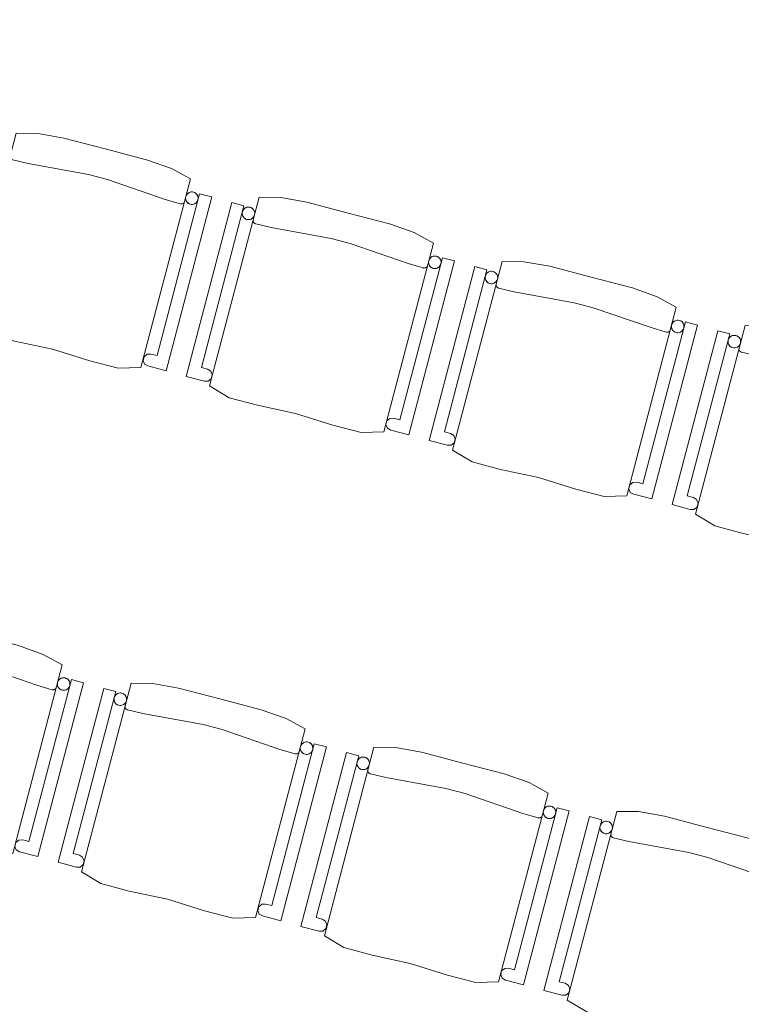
# Model space of a CAD drawing. Header units: millimetres. Extents: x -176817 to 18864955, y -12996033 to 201123.
# Tile 207 of 256: x 167783 to 169507, y -1829 to 523. Entities that reach past the tile are written whole.
import ezdxf

# ---------------------------------------------------------------- set-up
doc = ezdxf.new("R2010")
doc.units = ezdxf.units.MM
doc.header["$MEASUREMENT"] = 0
doc.layers.add('213-A Wymiarowanie wewnętrzne', color=7, linetype='Continuous')
doc.layers.add('320-W Umeblowanie', color=7, linetype='Continuous')
doc.styles.add('STYL_AUTOMATYCZNY_4', font='arial.ttf')
doc.dimstyles.new('STYL_AUTOMATYCZNY__3', dxfattribs={"dimtxt": 64.999998, "dimasz": 47.5, "dimexe": 0.18, "dimexo": 0.0625, "dimgap": 0, "dimtad": 1, "dimdec": 1, "dimlfac": 0.1, "dimzin": 0, "dimdsep": 46, "dimtxsty": 'STYL_AUTOMATYCZNY_4', "dimblk": 'ARROWHEAD_11', "dimblk1": 'ARROWHEAD_11', "dimblk2": 'ARROWHEAD_11', "dimcen": 0.09, "dimclrd": 30, "dimclre": 30, "dimclrt": 30, "dimazin": 0, "dimtfac": 1, "dimtdec": 4, "dimtmove": 0, "dimatfit": 3, "dimfxl": 0, "dimtolj": 1, "dimtzin": 0, "dimarcsym": 0})

# ---------------------------------------------------------------- blocks, each defined once
blk = doc.blocks.new('Krzesło 06 27[352]_2', base_point=(167288.4, -1359.9))
at = {"layer": '320-W Umeblowanie', "color": 254, "linetype": 'Continuous', "lineweight": 0, "true_color": 0xcccccc}
for p, q in [((167468.9, -908.6), (167350.6, -1359.1)), ((167520.8, -909.2), (167468.9, -908.6)), ((167582.7, -920.2), (167520.8, -909.2)), ((167403.6, -921), (167294.6, -1336.2)), ((167331.1, -1315.4), (167432.6, -928.6)), ((167432.6, -928.6), (167403.6, -921)), ((167681.3, -946.1), (167582.7, -920.2)), ((167454.5, -964.4), (167454.6, -963)), ((167780, -972), (167681.3, -946.1)), ((167454.6, -965.8), (167454.5, -964.4)), ((167455, -967.2), (167454.6, -965.8)), ((167455.6, -968.4), (167455, -967.2)), ((167456.4, -969.6), (167455.6, -968.4)), ((167457.4, -970.6), (167456.4, -969.6)), ((167458.5, -971.4), (167457.4, -970.6)), ((167459.8, -971.9), (167458.5, -971.4)), ((167460.5, -972.1), (167459.8, -971.9)), ((167497.5, -980.8), (167460.5, -972.1)), ((167641, -1007.1), (167497.5, -980.8)), ((167839.4, -992.9), (167780, -972)), ((167686.5, -1019.1), (167641, -1007.1)), ((167884.8, -1017.8), (167839.4, -992.9)), ((167824.4, -1066.7), (167686.5, -1019.1)), ((167766.5, -1468.3), (167884.8, -1017.8)), ((167906.6, -1053.1), (167805, -1439.8)), ((167935.6, -1060.7), (167906.6, -1053.1)), ((167860.9, -1077.3), (167824.4, -1066.7)), ((167826.5, -1475.9), (167935.6, -1060.7)), ((167861.6, -1077.5), (167860.9, -1077.3)), ((167863, -1077.6), (167861.6, -1077.5)), ((167864.4, -1077.4), (167863, -1077.6)), ((167865.7, -1077.1), (167864.4, -1077.4)), ((167867, -1076.5), (167865.7, -1077.1)), ((167868.1, -1075.7), (167867, -1076.5)), ((167869.1, -1074.7), (167868.1, -1075.7)), ((167345.6, -1319.2), (167331.1, -1315.4)), ((167294.6, -1336.2), (167338.1, -1347.7)), ((167353.4, -1324.2), (167345.6, -1319.2)), ((167356.7, -1332.8), (167353.4, -1324.2)), ((167354.4, -1341.8), (167356.7, -1332.8)), ((167338.1, -1347.7), (167347.2, -1347.6)), ((167347.2, -1347.6), (167354.4, -1341.8)), ((167350.6, -1359.1), (167396.9, -1387.1)), ((167396.9, -1387.1), (167464.7, -1405.2)), ((167464.7, -1405.2), (167555.7, -1424.7)), ((167555.7, -1424.7), (167644.5, -1452.4)), ((167644.5, -1452.4), (167712.4, -1469.9)), ((167774.1, -1442.4), (167771.7, -1451.4)), ((167771.7, -1451.4), (167775.1, -1460)), ((167781.2, -1436.5), (167774.1, -1442.4)), ((167790.5, -1436), (167781.2, -1436.5)), ((167805, -1439.8), (167790.5, -1436)), ((167712.4, -1469.9), (167766.5, -1468.3)), ((167775.1, -1460), (167783, -1464.5)), ((167783, -1464.5), (167826.5, -1475.9))]:
    blk.add_line(p, q, dxfattribs=at)
at = {"layer": '320-W Umeblowanie', "color": 254, "linetype": 'Continuous', "lineweight": 0, "true_color": 0xcccccc, "flags": 128}
for points in [[(167350.6, -1359.1), (167396.9, -1387.1), (167464.7, -1405.2), (167555.7, -1424.7), (167644.5, -1452.4), (167712.4, -1469.9), (167766.5, -1468.3), (167884.8, -1017.8), (167839.4, -992.9), (167780, -972), (167681.3, -946.1), (167582.7, -920.2), (167520.8, -909.2), (167468.9, -908.6)], [(167294.6, -1336.2), (167338.1, -1347.7), (167347.2, -1347.6), (167354.4, -1341.8), (167356.7, -1332.8), (167353.4, -1324.2), (167345.6, -1319.2), (167331.1, -1315.4), (167432.6, -928.6), (167403.6, -921)], [(167447.1, -932.4), (167444.6, -932), (167441.9, -932), (167439.4, -932.5), (167436.9, -933.4), (167434.7, -934.7), (167432.7, -936.4), (167431, -938.4), (167429.7, -940.7), (167428.8, -943.1), (167428.4, -945.7), (167428.4, -948.3), (167428.9, -950.9), (167429.8, -953.4), (167431.1, -955.6), (167432.8, -957.6), (167434.8, -959.3), (167437.1, -960.6), (167439.5, -961.5), (167442.1, -961.9), (167444.7, -961.9), (167447.3, -961.4), (167449.7, -960.5), (167452, -959.2), (167454, -957.5), (167455.7, -955.5), (167457, -953.2), (167457.8, -950.8), (167458.3, -948.2), (167458.3, -945.6), (167457.8, -943), (167456.9, -940.5), (167455.6, -938.3), (167453.9, -936.3), (167451.9, -934.6), (167449.6, -933.3)], [(167805, -1439.8), (167790.5, -1436), (167781.2, -1436.5), (167774.1, -1442.4), (167771.7, -1451.4), (167775.1, -1460), (167783, -1464.5), (167826.5, -1475.9), (167935.6, -1060.7), (167906.6, -1053.1)], [(167892.1, -1049.3), (167889.5, -1048.8), (167886.9, -1048.9), (167884.3, -1049.3), (167881.8, -1050.2), (167879.6, -1051.5), (167877.6, -1053.2), (167875.9, -1055.2), (167874.6, -1057.5), (167873.7, -1060), (167873.3, -1062.6), (167873.3, -1065.2), (167873.8, -1067.7), (167874.7, -1070.2), (167876, -1072.4), (167877.7, -1074.4), (167879.7, -1076.1), (167882, -1077.4), (167884.4, -1078.3), (167887, -1078.7), (167889.6, -1078.7), (167892.2, -1078.3), (167894.7, -1077.3), (167896.9, -1076), (167898.9, -1074.3), (167900.6, -1072.3), (167901.9, -1070.1), (167902.8, -1067.6), (167903.2, -1065), (167903.2, -1062.4), (167902.7, -1059.8), (167901.8, -1057.4), (167900.5, -1055.1), (167898.8, -1053.1), (167896.8, -1051.5), (167894.5, -1050.2)]]:
    blk.add_lwpolyline(points, close=True, dxfattribs=at)
at = {"layer": '320-W Umeblowanie', "color": 254, "linetype": 'Continuous', "lineweight": 0, "true_color": 0xcccccc}
for centre, start_param, end_param in [((167443.3, -946.9), 4.712389, 7.853982), ((167443.3, -946.9), 1.570796, 4.712389), ((167888.2, -1063.8), 4.712389, 7.853982), ((167888.2, -1063.8), 1.570796, 4.712389)]:
    blk.add_ellipse(centre, major_axis=(-14.5, 3.8), ratio=0.9996, start_param=start_param, end_param=end_param, dxfattribs=at)
blk = doc.blocks.new('Krzesło 06 27[353]_2', base_point=(167868.5, -1512.9))
at = {"layer": '320-W Umeblowanie', "color": 254, "linetype": 'Continuous', "lineweight": 0, "true_color": 0xcccccc}
for p, q in [((167983.8, -1074.1), (167874.7, -1489.3)), ((168049.1, -1061.7), (167930.7, -1512.2)), ((168012.8, -1081.7), (167983.8, -1074.1)), ((168100.9, -1062.3), (168049.1, -1061.7)), ((168162.8, -1073.3), (168100.9, -1062.3)), ((168261.5, -1099.2), (168162.8, -1073.3)), ((167911.2, -1468.4), (168012.8, -1081.7)), ((168360.2, -1125.1), (168261.5, -1099.2)), ((168034.6, -1117.5), (168034.8, -1116.1)), ((168034.8, -1118.9), (168034.6, -1117.5)), ((168035.1, -1120.3), (168034.8, -1118.9)), ((168035.7, -1121.5), (168035.1, -1120.3)), ((168036.5, -1122.7), (168035.7, -1121.5)), ((168037.5, -1123.7), (168036.5, -1122.7)), ((168038.7, -1124.4), (168037.5, -1123.7)), ((168040, -1125), (168038.7, -1124.4)), ((168040.6, -1125.2), (168040, -1125)), ((168077.6, -1133.9), (168040.6, -1125.2)), ((168419.5, -1145.9), (168360.2, -1125.1)), ((168221.2, -1160.2), (168077.6, -1133.9)), ((168464.9, -1170.9), (168419.5, -1145.9)), ((168266.6, -1172.2), (168221.2, -1160.2)), ((168404.6, -1219.7), (168266.6, -1172.2)), ((168346.6, -1621.4), (168464.9, -1170.9)), ((168486.7, -1206.2), (168385.1, -1592.9)), ((168441.1, -1230.4), (168404.6, -1219.7)), ((168406.7, -1629), (168515.7, -1213.8)), ((168515.7, -1213.8), (168486.7, -1206.2)), ((168441.7, -1230.5), (168441.1, -1230.4)), ((168443.1, -1230.7), (168441.7, -1230.5)), ((168444.5, -1230.5), (168443.1, -1230.7)), ((168445.9, -1230.2), (168444.5, -1230.5)), ((168447.1, -1229.6), (168445.9, -1230.2)), ((168448.3, -1228.8), (168447.1, -1229.6)), ((168449.3, -1227.8), (168448.3, -1228.8)), ((167925.7, -1472.3), (167911.2, -1468.4)), ((167933.5, -1477.3), (167925.7, -1472.3)), ((167936.9, -1485.9), (167933.5, -1477.3)), ((167874.7, -1489.3), (167918.2, -1500.8)), ((167918.2, -1500.8), (167927.4, -1500.7)), ((167927.4, -1500.7), (167934.5, -1494.9)), ((167934.5, -1494.9), (167936.9, -1485.9)), ((167930.7, -1512.2), (167977.1, -1540.2)), ((167977.1, -1540.2), (168044.8, -1558.3)), ((168044.8, -1558.3), (168135.8, -1577.8)), ((168135.8, -1577.8), (168224.6, -1605.5)), ((168354.2, -1595.5), (168351.8, -1604.5)), ((168361.4, -1589.6), (168354.2, -1595.5)), ((168370.6, -1589.1), (168361.4, -1589.6)), ((168385.1, -1592.9), (168370.6, -1589.1)), ((168224.6, -1605.5), (168292.5, -1623)), ((168292.5, -1623), (168346.6, -1621.4)), ((168351.8, -1604.5), (168355.2, -1613.1)), ((168355.2, -1613.1), (168363.1, -1617.6)), ((168363.1, -1617.6), (168406.7, -1629))]:
    blk.add_line(p, q, dxfattribs=at)
at = {"layer": '320-W Umeblowanie', "color": 254, "linetype": 'Continuous', "lineweight": 0, "true_color": 0xcccccc, "flags": 128}
for points in [[(167874.7, -1489.3), (167918.2, -1500.8), (167927.4, -1500.7), (167934.5, -1494.9), (167936.9, -1485.9), (167933.5, -1477.3), (167925.7, -1472.3), (167911.2, -1468.4), (168012.8, -1081.7), (167983.8, -1074.1)], [(167930.7, -1512.2), (167977.1, -1540.2), (168044.8, -1558.3), (168135.8, -1577.8), (168224.6, -1605.5), (168292.5, -1623), (168346.6, -1621.4), (168464.9, -1170.9), (168419.5, -1145.9), (168360.2, -1125.1), (168261.5, -1099.2), (168162.8, -1073.3), (168100.9, -1062.3), (168049.1, -1061.7)], [(168027.3, -1085.5), (168024.7, -1085.1), (168022.1, -1085.1), (168019.5, -1085.6), (168017.1, -1086.5), (168014.8, -1087.8), (168012.8, -1089.5), (168011.1, -1091.5), (168009.8, -1093.8), (168009, -1096.2), (168008.5, -1098.8), (168008.5, -1101.4), (168009, -1104), (168009.9, -1106.4), (168011.2, -1108.7), (168012.9, -1110.7), (168014.9, -1112.4), (168017.2, -1113.7), (168019.7, -1114.5), (168022.2, -1115), (168024.9, -1115), (168027.4, -1114.5), (168029.9, -1113.6), (168032.1, -1112.3), (168034.1, -1110.6), (168035.8, -1108.6), (168037.1, -1106.3), (168038, -1103.8), (168038.4, -1101.3), (168038.4, -1098.7), (168037.9, -1096.1), (168037, -1093.6), (168035.7, -1091.4), (168034, -1089.4), (168032, -1087.7), (168029.7, -1086.4)], [(168385.1, -1592.9), (168370.6, -1589.1), (168361.4, -1589.6), (168354.2, -1595.5), (168351.8, -1604.5), (168355.2, -1613.1), (168363.1, -1617.6), (168406.7, -1629), (168515.7, -1213.8), (168486.7, -1206.2)], [(168472.2, -1202.4), (168469.6, -1201.9), (168467, -1201.9), (168464.4, -1202.4), (168462, -1203.3), (168459.7, -1204.6), (168457.7, -1206.3), (168456.1, -1208.3), (168454.8, -1210.6), (168453.9, -1213.1), (168453.4, -1215.6), (168453.4, -1218.3), (168453.9, -1220.8), (168454.8, -1223.3), (168456.1, -1225.5), (168457.8, -1227.5), (168459.8, -1229.2), (168462.1, -1230.5), (168464.6, -1231.4), (168467.2, -1231.8), (168469.8, -1231.8), (168472.3, -1231.3), (168474.8, -1230.4), (168477.1, -1229.1), (168479, -1227.4), (168480.7, -1225.4), (168482, -1223.1), (168482.9, -1220.7), (168483.3, -1218.1), (168483.3, -1215.5), (168482.9, -1212.9), (168481.9, -1210.5), (168480.6, -1208.2), (168478.9, -1206.2), (168476.9, -1204.5), (168474.7, -1203.3)]]:
    blk.add_lwpolyline(points, close=True, dxfattribs=at)
at = {"layer": '320-W Umeblowanie', "color": 254, "linetype": 'Continuous', "lineweight": 0, "true_color": 0xcccccc}
for centre, start_param, end_param in [((168023.5, -1100), 4.712389, 7.853982), ((168023.5, -1100), 1.570796, 4.712389), ((168468.4, -1216.9), 4.712389, 7.853982), ((168468.4, -1216.9), 1.570796, 4.712389)]:
    blk.add_ellipse(centre, major_axis=(-14.5, 3.8), ratio=0.9996, start_param=start_param, end_param=end_param, dxfattribs=at)
blk = doc.blocks.new('Krzesło 06 27[354]_2', base_point=(168448.7, -1666))
at = {"layer": '320-W Umeblowanie', "color": 254, "linetype": 'Continuous', "lineweight": 0, "true_color": 0xcccccc}
for p, q in [((168629.2, -1214.8), (168510.9, -1665.3)), ((168681, -1215.3), (168629.2, -1214.8)), ((168742.9, -1226.4), (168681, -1215.3)), ((168563.9, -1227.2), (168454.9, -1642.4)), ((168491.4, -1621.5), (168592.9, -1234.8)), ((168592.9, -1234.8), (168563.9, -1227.2)), ((168841.6, -1252.3), (168742.9, -1226.4)), ((168614.8, -1270.6), (168614.9, -1269.2)), ((168940.3, -1278.2), (168841.6, -1252.3)), ((168614.9, -1272), (168614.8, -1270.6)), ((168615.3, -1273.3), (168614.9, -1272)), ((168615.9, -1274.6), (168615.3, -1273.3)), ((168616.7, -1275.8), (168615.9, -1274.6)), ((168617.7, -1276.7), (168616.7, -1275.8)), ((168618.8, -1277.5), (168617.7, -1276.7)), ((168620.1, -1278.1), (168618.8, -1277.5)), ((168620.8, -1278.3), (168620.1, -1278.1)), ((168657.8, -1287), (168620.8, -1278.3)), ((168801.3, -1313.3), (168657.8, -1287)), ((168999.7, -1299), (168940.3, -1278.2)), ((168846.8, -1325.2), (168801.3, -1313.3)), ((169045.1, -1324), (168999.7, -1299)), ((168984.7, -1372.8), (168846.8, -1325.2)), ((168926.8, -1774.5), (169045.1, -1324)), ((169066.8, -1359.3), (168965.3, -1746)), ((169095.9, -1366.9), (169066.8, -1359.3)), ((169021.2, -1383.5), (168984.7, -1372.8)), ((168986.8, -1782.1), (169095.9, -1366.9)), ((169021.9, -1383.6), (169021.2, -1383.5)), ((169023.3, -1383.7), (169021.9, -1383.6)), ((169024.7, -1383.6), (169023.3, -1383.7)), ((169026, -1383.2), (169024.7, -1383.6)), ((169027.3, -1382.7), (169026, -1383.2)), ((169028.4, -1381.8), (169027.3, -1382.7)), ((169029.4, -1380.8), (169028.4, -1381.8)), ((168505.9, -1625.3), (168491.4, -1621.5)), ((168454.9, -1642.4), (168498.4, -1653.8)), ((168513.7, -1630.4), (168505.9, -1625.3)), ((168517, -1639), (168513.7, -1630.4)), ((168514.7, -1647.9), (168517, -1639)), ((168498.4, -1653.8), (168507.5, -1653.8)), ((168507.5, -1653.8), (168514.7, -1647.9)), ((168510.9, -1665.3), (168557.2, -1693.3)), ((168557.2, -1693.3), (168625, -1711.4)), ((168625, -1711.4), (168715.9, -1730.9)), ((168715.9, -1730.9), (168804.8, -1758.6)), ((168804.8, -1758.6), (168872.7, -1776.1)), ((168934.3, -1748.6), (168932, -1757.5)), ((168932, -1757.5), (168935.4, -1766.2)), ((168941.5, -1742.7), (168934.3, -1748.6)), ((168950.8, -1742.2), (168941.5, -1742.7)), ((168965.3, -1746), (168950.8, -1742.2)), ((168872.7, -1776.1), (168926.8, -1774.5)), ((168935.4, -1766.2), (168943.3, -1770.7)), ((168943.3, -1770.7), (168986.8, -1782.1))]:
    blk.add_line(p, q, dxfattribs=at)
at = {"layer": '320-W Umeblowanie', "color": 254, "linetype": 'Continuous', "lineweight": 0, "true_color": 0xcccccc, "flags": 128}
for points in [[(168510.9, -1665.3), (168557.2, -1693.3), (168625, -1711.4), (168715.9, -1730.9), (168804.8, -1758.6), (168872.7, -1776.1), (168926.8, -1774.5), (169045.1, -1324), (168999.7, -1299), (168940.3, -1278.2), (168841.6, -1252.3), (168742.9, -1226.4), (168681, -1215.3), (168629.2, -1214.8)], [(168454.9, -1642.4), (168498.4, -1653.8), (168507.5, -1653.8), (168514.7, -1647.9), (168517, -1639), (168513.7, -1630.4), (168505.9, -1625.3), (168491.4, -1621.5), (168592.9, -1234.8), (168563.9, -1227.2)], [(168607.4, -1238.6), (168604.8, -1238.2), (168602.2, -1238.2), (168599.7, -1238.7), (168597.2, -1239.6), (168594.9, -1240.9), (168593, -1242.6), (168591.3, -1244.6), (168590, -1246.8), (168589.1, -1249.3), (168588.7, -1251.9), (168588.7, -1254.5), (168589.1, -1257.1), (168590.1, -1259.5), (168591.4, -1261.8), (168593.1, -1263.8), (168595.1, -1265.4), (168597.3, -1266.7), (168599.8, -1267.6), (168602.4, -1268.1), (168605, -1268), (168607.6, -1267.6), (168610, -1266.7), (168612.3, -1265.4), (168614.3, -1263.7), (168615.9, -1261.7), (168617.2, -1259.4), (168618.1, -1256.9), (168618.6, -1254.4), (168618.5, -1251.7), (168618.1, -1249.2), (168617.2, -1246.7), (168615.9, -1244.5), (168614.2, -1242.5), (168612.2, -1240.8), (168609.9, -1239.5)], [(168965.3, -1746), (168950.8, -1742.2), (168941.5, -1742.7), (168934.3, -1748.6), (168932, -1757.5), (168935.4, -1766.2), (168943.3, -1770.7), (168986.8, -1782.1), (169095.9, -1366.9), (169066.8, -1359.3)], [(169052.3, -1355.5), (169049.8, -1355), (169047.1, -1355), (169044.6, -1355.5), (169042.1, -1356.4), (169039.9, -1357.7), (169037.9, -1359.4), (169036.2, -1361.4), (169034.9, -1363.7), (169034, -1366.1), (169033.6, -1368.7), (169033.6, -1371.3), (169034.1, -1373.9), (169035, -1376.4), (169036.3, -1378.6), (169038, -1380.6), (169040, -1382.3), (169042.3, -1383.6), (169044.7, -1384.5), (169047.3, -1384.9), (169049.9, -1384.9), (169052.5, -1384.4), (169054.9, -1383.5), (169057.2, -1382.2), (169059.2, -1380.5), (169060.9, -1378.5), (169062.2, -1376.2), (169063, -1373.8), (169063.5, -1371.2), (169063.5, -1368.6), (169063, -1366), (169062.1, -1363.6), (169060.8, -1361.3), (169059.1, -1359.3), (169057.1, -1357.6), (169054.8, -1356.3)]]:
    blk.add_lwpolyline(points, close=True, dxfattribs=at)
at = {"layer": '320-W Umeblowanie', "color": 254, "linetype": 'Continuous', "lineweight": 0, "true_color": 0xcccccc}
for centre, start_param, end_param in [((168603.6, -1253.1), 4.712389, 7.853982), ((168603.6, -1253.1), 1.570796, 4.712389), ((169048.5, -1370), 4.712389, 7.853982), ((169048.5, -1370), 1.570796, 4.712389)]:
    blk.add_ellipse(centre, major_axis=(-14.5, 3.8), ratio=0.9996, start_param=start_param, end_param=end_param, dxfattribs=at)
blk = doc.blocks.new('Krzesło 06 27[355]_2', base_point=(169028.8, -1819.1))
at = {"layer": '320-W Umeblowanie', "color": 254, "linetype": 'Continuous', "lineweight": 0, "true_color": 0xcccccc}
for p, q in [((169144, -1380.3), (169035, -1795.5)), ((169209.3, -1367.9), (169091, -1818.4)), ((169173.1, -1387.9), (169144, -1380.3)), ((169261.2, -1368.4), (169209.3, -1367.9)), ((169323.1, -1379.5), (169261.2, -1368.4)), ((169421.8, -1405.4), (169323.1, -1379.5)), ((169071.5, -1774.6), (169173.1, -1387.9)), ((169520.5, -1431.3), (169421.8, -1405.4)), ((169194.9, -1423.7), (169195, -1422.3)), ((169195.1, -1425.1), (169194.9, -1423.7)), ((169195.4, -1426.4), (169195.1, -1425.1)), ((169196, -1427.7), (169195.4, -1426.4)), ((169196.8, -1428.8), (169196, -1427.7)), ((169197.8, -1429.8), (169196.8, -1428.8)), ((169199, -1430.6), (169197.8, -1429.8)), ((169200.2, -1431.2), (169199, -1430.6)), ((169200.9, -1431.4), (169200.2, -1431.2)), ((169237.9, -1440.1), (169200.9, -1431.4)), ((169579.8, -1452.1), (169520.5, -1431.3)), ((169381.5, -1466.4), (169237.9, -1440.1)), ((169625.2, -1477.1), (169579.8, -1452.1)), ((169426.9, -1478.3), (169381.5, -1466.4)), ((169564.8, -1525.9), (169426.9, -1478.3)), ((169506.9, -1927.6), (169625.2, -1477.1)), ((169647, -1512.4), (169545.4, -1899.1)), ((169601.3, -1536.5), (169564.8, -1525.9)), ((169567, -1935.2), (169676, -1520)), ((169676, -1520), (169647, -1512.4)), ((169602, -1536.7), (169601.3, -1536.5)), ((169603.4, -1536.8), (169602, -1536.7)), ((169604.8, -1536.7), (169603.4, -1536.8)), ((169606.2, -1536.3), (169604.8, -1536.7)), ((169607.4, -1535.7), (169606.2, -1536.3)), ((169608.6, -1534.9), (169607.4, -1535.7)), ((169609.6, -1533.9), (169608.6, -1534.9)), ((169086, -1778.4), (169071.5, -1774.6)), ((169093.8, -1783.4), (169086, -1778.4)), ((169097.2, -1792.1), (169093.8, -1783.4)), ((169035, -1795.5), (169078.5, -1806.9)), ((169078.5, -1806.9), (169087.6, -1806.9)), ((169087.6, -1806.9), (169094.8, -1801)), ((169094.8, -1801), (169097.2, -1792.1)), ((169091, -1818.4), (169137.4, -1846.4)), ((169137.4, -1846.4), (169205.1, -1864.4)), ((169205.1, -1864.4), (169296.1, -1884)), ((169296.1, -1884), (169384.9, -1911.7)), ((169514.5, -1901.7), (169512.1, -1910.6)), ((169521.7, -1895.8), (169514.5, -1901.7)), ((169530.9, -1895.3), (169521.7, -1895.8)), ((169545.4, -1899.1), (169530.9, -1895.3)), ((169384.9, -1911.7), (169452.8, -1929.2)), ((169452.8, -1929.2), (169506.9, -1927.6)), ((169512.1, -1910.6), (169515.5, -1919.3)), ((169515.5, -1919.3), (169523.4, -1923.8)), ((169523.4, -1923.8), (169567, -1935.2))]:
    blk.add_line(p, q, dxfattribs=at)
at = {"layer": '320-W Umeblowanie', "color": 254, "linetype": 'Continuous', "lineweight": 0, "true_color": 0xcccccc, "flags": 128}
for points in [[(169035, -1795.5), (169078.5, -1806.9), (169087.6, -1806.9), (169094.8, -1801), (169097.2, -1792.1), (169093.8, -1783.4), (169086, -1778.4), (169071.5, -1774.6), (169173.1, -1387.9), (169144, -1380.3)], [(169091, -1818.4), (169137.4, -1846.4), (169205.1, -1864.4), (169296.1, -1884), (169384.9, -1911.7), (169452.8, -1929.2), (169506.9, -1927.6), (169625.2, -1477.1), (169579.8, -1452.1), (169520.5, -1431.3), (169421.8, -1405.4), (169323.1, -1379.5), (169261.2, -1368.4), (169209.3, -1367.9)], [(169187.6, -1391.7), (169185, -1391.3), (169182.4, -1391.3), (169179.8, -1391.7), (169177.3, -1392.6), (169175.1, -1394), (169173.1, -1395.7), (169171.4, -1397.7), (169170.1, -1399.9), (169169.2, -1402.4), (169168.8, -1405), (169168.8, -1407.6), (169169.3, -1410.2), (169170.2, -1412.6), (169171.5, -1414.9), (169173.2, -1416.9), (169175.2, -1418.5), (169177.5, -1419.8), (169179.9, -1420.7), (169182.5, -1421.1), (169185.1, -1421.1), (169187.7, -1420.7), (169190.2, -1419.8), (169192.4, -1418.4), (169194.4, -1416.8), (169196.1, -1414.7), (169197.4, -1412.5), (169198.3, -1410), (169198.7, -1407.4), (169198.7, -1404.8), (169198.2, -1402.3), (169197.3, -1399.8), (169196, -1397.5), (169194.3, -1395.5), (169192.3, -1393.9), (169190, -1392.6)], [(169545.4, -1899.1), (169530.9, -1895.3), (169521.7, -1895.8), (169514.5, -1901.7), (169512.1, -1910.6), (169515.5, -1919.3), (169523.4, -1923.8), (169567, -1935.2), (169676, -1520), (169647, -1512.4)], [(169632.5, -1508.5), (169629.9, -1508.1), (169627.3, -1508.1), (169624.7, -1508.6), (169622.3, -1509.5), (169620, -1510.8), (169618, -1512.5), (169616.3, -1514.5), (169615, -1516.8), (169614.2, -1519.2), (169613.7, -1521.8), (169613.7, -1524.4), (169614.2, -1527), (169615.1, -1529.4), (169616.4, -1531.7), (169618.1, -1533.7), (169620.1, -1535.4), (169622.4, -1536.7), (169624.9, -1537.5), (169627.4, -1538), (169630.1, -1538), (169632.6, -1537.5), (169635.1, -1536.6), (169637.3, -1535.3), (169639.3, -1533.6), (169641, -1531.6), (169642.3, -1529.3), (169643.2, -1526.9), (169643.6, -1524.3), (169643.6, -1521.7), (169643.1, -1519.1), (169642.2, -1516.6), (169640.9, -1514.4), (169639.2, -1512.4), (169637.2, -1510.7), (169634.9, -1509.4)]]:
    blk.add_lwpolyline(points, close=True, dxfattribs=at)
at = {"layer": '320-W Umeblowanie', "color": 254, "linetype": 'Continuous', "lineweight": 0, "true_color": 0xcccccc}
for centre, start_param, end_param in [((169183.8, -1406.2), 4.712389, 7.853982), ((169183.8, -1406.2), 1.570796, 4.712389), ((169628.7, -1523), 4.712389, 7.853982), ((169628.7, -1523), 1.570796, 4.712389)]:
    blk.add_ellipse(centre, major_axis=(-14.5, 3.8), ratio=0.9996, start_param=start_param, end_param=end_param, dxfattribs=at)
blk = doc.blocks.new('Krzesło 06 27[364]_2', base_point=(167594.5, -199.6))
at = {"layer": '320-W Umeblowanie', "color": 254, "linetype": 'Continuous', "lineweight": 0, "true_color": 0xcccccc}
for p, q in [((167709.8, 239.3), (167600.7, -176)), ((167775.1, 251.7), (167656.8, -198.8)), ((167738.8, 231.6), (167709.8, 239.3)), ((167826.9, 251.1), (167775.1, 251.7)), ((167888.8, 240.1), (167826.9, 251.1)), ((167987.5, 214.2), (167888.8, 240.1)), ((167637.2, -155.1), (167738.8, 231.6)), ((168086.2, 188.2), (167987.5, 214.2)), ((167760.7, 195.9), (167760.8, 197.2)), ((167760.8, 194.5), (167760.7, 195.9)), ((167761.2, 193.1), (167760.8, 194.5)), ((167761.8, 191.8), (167761.2, 193.1)), ((167762.6, 190.7), (167761.8, 191.8)), ((167763.6, 189.7), (167762.6, 190.7)), ((167764.7, 188.9), (167763.6, 189.7)), ((167766, 188.3), (167764.7, 188.9)), ((167766.7, 188.2), (167766, 188.3)), ((167803.7, 179.5), (167766.7, 188.2)), ((168145.5, 167.4), (168086.2, 188.2)), ((167947.2, 153.2), (167803.7, 179.5)), ((168191, 142.5), (168145.5, 167.4)), ((167992.7, 141.2), (167947.2, 153.2)), ((168130.6, 93.6), (167992.7, 141.2)), ((168072.7, -308.1), (168191, 142.5)), ((168212.7, 107.2), (168111.2, -279.5)), ((168132.7, -315.7), (168241.7, 99.6)), ((168241.7, 99.6), (168212.7, 107.2)), ((168167.1, 83), (168130.6, 93.6)), ((168167.8, 82.8), (168167.1, 83)), ((168169.2, 82.7), (168167.8, 82.8)), ((168170.6, 82.8), (168169.2, 82.7)), ((168171.9, 83.2), (168170.6, 82.8)), ((168173.2, 83.8), (168171.9, 83.2)), ((168174.3, 84.6), (168173.2, 83.8)), ((168175.3, 85.6), (168174.3, 84.6)), ((167651.7, -158.9), (167637.2, -155.1)), ((167659.5, -163.9), (167651.7, -158.9)), ((167662.9, -172.5), (167659.5, -163.9)), ((167600.7, -176), (167644.3, -187.4)), ((167644.3, -187.4), (167653.4, -187.4)), ((167653.4, -187.4), (167660.6, -181.5)), ((167660.6, -181.5), (167662.9, -172.5)), ((167656.8, -198.8), (167703.1, -226.8)), ((167703.1, -226.8), (167770.8, -244.9)), ((167770.8, -244.9), (167861.8, -264.4)), ((167861.8, -264.4), (167950.7, -292.1)), ((168080.2, -282.1), (168077.9, -291.1)), ((168087.4, -276.3), (168080.2, -282.1)), ((168096.7, -275.7), (168087.4, -276.3)), ((168111.2, -279.5), (168096.7, -275.7)), ((167950.7, -292.1), (168018.6, -309.7)), ((168077.9, -291.1), (168081.2, -299.7)), ((168081.2, -299.7), (168089.2, -304.2)), ((168089.2, -304.2), (168132.7, -315.7)), ((168018.6, -309.7), (168072.7, -308.1))]:
    blk.add_line(p, q, dxfattribs=at)
at = {"layer": '320-W Umeblowanie', "color": 254, "linetype": 'Continuous', "lineweight": 0, "true_color": 0xcccccc, "flags": 128}
for points in [[(167600.7, -176), (167644.3, -187.4), (167653.4, -187.4), (167660.6, -181.5), (167662.9, -172.5), (167659.5, -163.9), (167651.7, -158.9), (167637.2, -155.1), (167738.8, 231.6), (167709.8, 239.3)], [(167656.8, -198.8), (167703.1, -226.8), (167770.8, -244.9), (167861.8, -264.4), (167950.7, -292.1), (168018.6, -309.7), (168072.7, -308.1), (168191, 142.5), (168145.5, 167.4), (168086.2, 188.2), (167987.5, 214.2), (167888.8, 240.1), (167826.9, 251.1), (167775.1, 251.7)], [(167753.3, 227.8), (167750.7, 228.3), (167748.1, 228.3), (167745.5, 227.8), (167743.1, 226.9), (167740.8, 225.6), (167738.8, 223.9), (167737.2, 221.9), (167735.9, 219.6), (167735, 217.1), (167734.5, 214.6), (167734.6, 212), (167735, 209.4), (167735.9, 206.9), (167737.3, 204.7), (167738.9, 202.7), (167741, 201), (167743.2, 199.7), (167745.7, 198.8), (167748.3, 198.4), (167750.9, 198.4), (167753.5, 198.9), (167755.9, 199.8), (167758.2, 201.1), (167760.2, 202.8), (167761.8, 204.8), (167763.1, 207.1), (167764, 209.5), (167764.4, 212.1), (167764.4, 214.7), (167764, 217.3), (167763.1, 219.7), (167761.7, 222), (167760.1, 224), (167758, 225.7), (167755.8, 227)], [(168111.2, -279.5), (168096.7, -275.7), (168087.4, -276.3), (168080.2, -282.1), (168077.9, -291.1), (168081.2, -299.7), (168089.2, -304.2), (168132.7, -315.7), (168241.7, 99.6), (168212.7, 107.2)], [(168198.2, 111), (168195.6, 111.4), (168193, 111.4), (168190.5, 111), (168188, 110.1), (168185.7, 108.7), (168183.8, 107), (168182.1, 105), (168180.8, 102.8), (168179.9, 100.3), (168179.5, 97.7), (168179.5, 95.1), (168179.9, 92.5), (168180.9, 90.1), (168182.2, 87.8), (168183.9, 85.8), (168185.9, 84.2), (168188.1, 82.9), (168190.6, 82), (168193.2, 81.6), (168195.8, 81.6), (168198.4, 82), (168200.8, 82.9), (168203.1, 84.3), (168205.1, 85.9), (168206.7, 88), (168208, 90.2), (168208.9, 92.7), (168209.4, 95.3), (168209.3, 97.9), (168208.9, 100.4), (168208, 102.9), (168206.7, 105.2), (168205, 107.1), (168203, 108.8), (168200.7, 110.1)]]:
    blk.add_lwpolyline(points, close=True, dxfattribs=at)
at = {"layer": '320-W Umeblowanie', "color": 254, "linetype": 'Continuous', "lineweight": 0, "true_color": 0xcccccc}
for centre, start_param, end_param in [((167749.5, 213.3), 4.712389, 7.853982), ((167749.5, 213.3), 1.570796, 4.712389), ((168194.4, 96.5), 4.712389, 7.853982), ((168194.4, 96.5), 1.570796, 4.712389)]:
    blk.add_ellipse(centre, major_axis=(-14.5, 3.8), ratio=0.9996, start_param=start_param, end_param=end_param, dxfattribs=at)
blk = doc.blocks.new('Krzesło 06 27[365]_2', base_point=(168174.7, -352.7))
at = {"layer": '320-W Umeblowanie', "color": 254, "linetype": 'Continuous', "lineweight": 0, "true_color": 0xcccccc}
for p, q in [((168355.2, 98.6), (168236.9, -351.9)), ((168407.1, 98), (168355.2, 98.6)), ((168469, 87), (168407.1, 98)), ((168289.9, 86.2), (168180.9, -329)), ((168217.4, -308.2), (168318.9, 78.6)), ((168318.9, 78.6), (168289.9, 86.2)), ((168567.7, 61.1), (168469, 87)), ((168666.3, 35.2), (168567.7, 61.1)), ((168340.8, 42.8), (168340.9, 44.2)), ((168340.9, 41.4), (168340.8, 42.8)), ((168341.3, 40), (168340.9, 41.4)), ((168341.9, 38.8), (168341.3, 40)), ((168342.7, 37.6), (168341.9, 38.8)), ((168343.7, 36.6), (168342.7, 37.6)), ((168344.9, 35.8), (168343.7, 36.6)), ((168346.1, 35.3), (168344.9, 35.8)), ((168346.8, 35.1), (168346.1, 35.3)), ((168383.8, 26.4), (168346.8, 35.1)), ((168527.3, 0.1), (168383.8, 26.4)), ((168725.7, 14.3), (168666.3, 35.2)), ((168572.8, -11.9), (168527.3, 0.1)), ((168771.1, -10.6), (168725.7, 14.3)), ((168710.7, -59.5), (168572.8, -11.9)), ((168652.8, -461.1), (168771.1, -10.6)), ((168792.9, -45.9), (168691.3, -432.6)), ((168821.9, -53.5), (168792.9, -45.9)), ((168747.2, -70.1), (168710.7, -59.5)), ((168712.8, -468.7), (168821.9, -53.5)), ((168747.9, -70.3), (168747.2, -70.1)), ((168749.3, -70.4), (168747.9, -70.3)), ((168750.7, -70.2), (168749.3, -70.4)), ((168752, -69.9), (168750.7, -70.2)), ((168753.3, -69.3), (168752, -69.9)), ((168754.5, -68.5), (168753.3, -69.3)), ((168755.4, -67.5), (168754.5, -68.5)), ((168180.9, -329), (168224.4, -340.5)), ((168231.9, -312), (168217.4, -308.2)), ((168239.7, -317), (168231.9, -312)), ((168243.1, -325.6), (168239.7, -317)), ((168240.7, -334.6), (168243.1, -325.6)), ((168224.4, -340.5), (168233.5, -340.4)), ((168233.5, -340.4), (168240.7, -334.6)), ((168236.9, -351.9), (168283.2, -379.9)), ((168283.2, -379.9), (168351, -398)), ((168351, -398), (168442, -417.5)), ((168442, -417.5), (168530.8, -445.2)), ((168530.8, -445.2), (168598.7, -462.7)), ((168660.4, -435.2), (168658, -444.2)), ((168658, -444.2), (168661.4, -452.8)), ((168667.5, -429.3), (168660.4, -435.2)), ((168676.8, -428.8), (168667.5, -429.3)), ((168691.3, -432.6), (168676.8, -428.8)), ((168598.7, -462.7), (168652.8, -461.1)), ((168661.4, -452.8), (168669.3, -457.3)), ((168669.3, -457.3), (168712.8, -468.7))]:
    blk.add_line(p, q, dxfattribs=at)
at = {"layer": '320-W Umeblowanie', "color": 254, "linetype": 'Continuous', "lineweight": 0, "true_color": 0xcccccc, "flags": 128}
for points in [[(168236.9, -351.9), (168283.2, -379.9), (168351, -398), (168442, -417.5), (168530.8, -445.2), (168598.7, -462.7), (168652.8, -461.1), (168771.1, -10.6), (168725.7, 14.3), (168666.3, 35.2), (168567.7, 61.1), (168469, 87), (168407.1, 98), (168355.2, 98.6)], [(168180.9, -329), (168224.4, -340.5), (168233.5, -340.4), (168240.7, -334.6), (168243.1, -325.6), (168239.7, -317), (168231.9, -312), (168217.4, -308.2), (168318.9, 78.6), (168289.9, 86.2)], [(168333.4, 74.8), (168330.9, 75.2), (168328.3, 75.2), (168325.7, 74.7), (168323.2, 73.8), (168321, 72.5), (168319, 70.8), (168317.3, 68.8), (168316, 66.5), (168315.1, 64.1), (168314.7, 61.5), (168314.7, 58.9), (168315.2, 56.3), (168316.1, 53.8), (168317.4, 51.6), (168319.1, 49.6), (168321.1, 47.9), (168323.4, 46.6), (168325.8, 45.7), (168328.4, 45.3), (168331, 45.3), (168333.6, 45.8), (168336, 46.7), (168338.3, 48), (168340.3, 49.7), (168342, 51.7), (168343.3, 54), (168344.1, 56.4), (168344.6, 59), (168344.6, 61.6), (168344.1, 64.2), (168343.2, 66.7), (168341.9, 68.9), (168340.2, 70.9), (168338.2, 72.6), (168335.9, 73.9)], [(168691.3, -432.6), (168676.8, -428.8), (168667.5, -429.3), (168660.4, -435.2), (168658, -444.2), (168661.4, -452.8), (168669.3, -457.3), (168712.8, -468.7), (168821.9, -53.5), (168792.9, -45.9)], [(168778.4, -42.1), (168775.8, -41.6), (168773.2, -41.7), (168770.6, -42.1), (168768.1, -43), (168765.9, -44.3), (168763.9, -46), (168762.2, -48), (168760.9, -50.3), (168760, -52.8), (168759.6, -55.4), (168759.6, -58), (168760.1, -60.5), (168761, -63), (168762.3, -65.2), (168764, -67.2), (168766, -68.9), (168768.3, -70.2), (168770.7, -71.1), (168773.3, -71.5), (168775.9, -71.5), (168778.5, -71.1), (168781, -70.1), (168783.2, -68.8), (168785.2, -67.1), (168786.9, -65.1), (168788.2, -62.9), (168789.1, -60.4), (168789.5, -57.8), (168789.5, -55.2), (168789, -52.6), (168788.1, -50.2), (168786.8, -47.9), (168785.1, -45.9), (168783.1, -44.3), (168780.8, -43)]]:
    blk.add_lwpolyline(points, close=True, dxfattribs=at)
at = {"layer": '320-W Umeblowanie', "color": 254, "linetype": 'Continuous', "lineweight": 0, "true_color": 0xcccccc}
for centre, start_param, end_param in [((168329.6, 60.3), 4.712389, 7.853982), ((168329.6, 60.3), 1.570796, 4.712389), ((168774.6, -56.6), 4.712389, 7.853982), ((168774.6, -56.6), 1.570796, 4.712389)]:
    blk.add_ellipse(centre, major_axis=(-14.5, 3.8), ratio=0.9996, start_param=start_param, end_param=end_param, dxfattribs=at)
blk = doc.blocks.new('Krzesło 06 27[366]_2', base_point=(168754.8, -505.7))
at = {"layer": '320-W Umeblowanie', "color": 254, "linetype": 'Continuous', "lineweight": 0, "true_color": 0xcccccc}
for p, q in [((168870.1, -66.9), (168761, -482.1)), ((168935.4, -54.5), (168817, -505)), ((168899.1, -74.5), (168870.1, -66.9)), ((168987.2, -55.1), (168935.4, -54.5)), ((169049.1, -66.1), (168987.2, -55.1)), ((169147.8, -92), (169049.1, -66.1)), ((168797.5, -461.2), (168899.1, -74.5)), ((169246.5, -117.9), (169147.8, -92)), ((168921, -110.3), (168921.1, -108.9)), ((168921.1, -111.7), (168921, -110.3)), ((168921.5, -113.1), (168921.1, -111.7)), ((168922, -114.3), (168921.5, -113.1)), ((168922.9, -115.5), (168922, -114.3)), ((168923.9, -116.5), (168922.9, -115.5)), ((168925, -117.2), (168923.9, -116.5)), ((168926.3, -117.8), (168925, -117.2)), ((168927, -118), (168926.3, -117.8)), ((168964, -126.7), (168927, -118)), ((169107.5, -153), (168964, -126.7)), ((169305.8, -138.7), (169246.5, -117.9)), ((169351.3, -163.7), (169305.8, -138.7)), ((169152.9, -165), (169107.5, -153)), ((169232.9, -614.2), (169351.3, -163.7)), ((169290.9, -212.5), (169152.9, -165)), ((169373, -199), (169271.4, -585.7)), ((169293, -621.8), (169402, -206.6)), ((169402, -206.6), (169373, -199)), ((169327.4, -223.2), (169290.9, -212.5)), ((169328.1, -223.3), (169327.4, -223.2)), ((169329.4, -223.5), (169328.1, -223.3)), ((169330.8, -223.3), (169329.4, -223.5)), ((169332.2, -223), (169330.8, -223.3)), ((169333.5, -222.4), (169332.2, -223)), ((169334.6, -221.6), (169333.5, -222.4)), ((169335.6, -220.6), (169334.6, -221.6)), ((168812, -465.1), (168797.5, -461.2)), ((168819.8, -470.1), (168812, -465.1)), ((168823.2, -478.7), (168819.8, -470.1)), ((168761, -482.1), (168804.5, -493.6)), ((168804.5, -493.6), (168813.7, -493.5)), ((168813.7, -493.5), (168820.8, -487.7)), ((168820.8, -487.7), (168823.2, -478.7)), ((168817, -505), (168863.4, -533)), ((168863.4, -533), (168931.1, -551.1)), ((168931.1, -551.1), (169022.1, -570.6)), ((169022.1, -570.6), (169111, -598.3)), ((169247.7, -582.4), (169240.5, -588.3)), ((169256.9, -581.9), (169247.7, -582.4)), ((169271.4, -585.7), (169256.9, -581.9)), ((169111, -598.3), (169178.8, -615.8)), ((169240.5, -588.3), (169238.2, -597.3)), ((169238.2, -597.3), (169241.5, -605.9)), ((169241.5, -605.9), (169249.5, -610.4)), ((169249.5, -610.4), (169293, -621.8)), ((169178.8, -615.8), (169232.9, -614.2))]:
    blk.add_line(p, q, dxfattribs=at)
at = {"layer": '320-W Umeblowanie', "color": 254, "linetype": 'Continuous', "lineweight": 0, "true_color": 0xcccccc, "flags": 128}
for points in [[(168761, -482.1), (168804.5, -493.6), (168813.7, -493.5), (168820.8, -487.7), (168823.2, -478.7), (168819.8, -470.1), (168812, -465.1), (168797.5, -461.2), (168899.1, -74.5), (168870.1, -66.9)], [(168817, -505), (168863.4, -533), (168931.1, -551.1), (169022.1, -570.6), (169111, -598.3), (169178.8, -615.8), (169232.9, -614.2), (169351.3, -163.7), (169305.8, -138.7), (169246.5, -117.9), (169147.8, -92), (169049.1, -66.1), (168987.2, -55.1), (168935.4, -54.5)], [(168913.6, -78.3), (168911, -77.9), (168908.4, -77.9), (168905.8, -78.4), (168903.4, -79.3), (168901.1, -80.6), (168899.1, -82.3), (168897.5, -84.3), (168896.2, -86.6), (168895.3, -89), (168894.8, -91.6), (168894.8, -94.2), (168895.3, -96.8), (168896.2, -99.2), (168897.5, -101.5), (168899.2, -103.5), (168901.2, -105.2), (168903.5, -106.5), (168906, -107.3), (168908.6, -107.8), (168911.2, -107.8), (168913.7, -107.3), (168916.2, -106.4), (168918.4, -105.1), (168920.4, -103.4), (168922.1, -101.4), (168923.4, -99.1), (168924.3, -96.6), (168924.7, -94.1), (168924.7, -91.5), (168924.3, -88.9), (168923.3, -86.4), (168922, -84.2), (168920.3, -82.2), (168918.3, -80.5), (168916.1, -79.2)], [(169271.4, -585.7), (169256.9, -581.9), (169247.7, -582.4), (169240.5, -588.3), (169238.2, -597.3), (169241.5, -605.9), (169249.5, -610.4), (169293, -621.8), (169402, -206.6), (169373, -199)], [(169358.5, -195.2), (169355.9, -194.7), (169353.3, -194.7), (169350.7, -195.2), (169348.3, -196.1), (169346, -197.4), (169344, -199.1), (169342.4, -201.1), (169341.1, -203.4), (169340.2, -205.9), (169339.7, -208.4), (169339.8, -211.1), (169340.2, -213.6), (169341.1, -216.1), (169342.5, -218.3), (169344.1, -220.3), (169346.2, -222), (169348.4, -223.3), (169350.9, -224.2), (169353.5, -224.6), (169356.1, -224.6), (169358.7, -224.1), (169361.1, -223.2), (169363.4, -221.9), (169365.4, -220.2), (169367, -218.2), (169368.3, -215.9), (169369.2, -213.5), (169369.6, -210.9), (169369.6, -208.3), (169369.2, -205.7), (169368.3, -203.3), (169366.9, -201), (169365.2, -199), (169363.2, -197.3), (169361, -196.1)]]:
    blk.add_lwpolyline(points, close=True, dxfattribs=at)
at = {"layer": '320-W Umeblowanie', "color": 254, "linetype": 'Continuous', "lineweight": 0, "true_color": 0xcccccc}
for centre, start_param, end_param in [((168909.8, -92.8), 4.712389, 7.853982), ((168909.8, -92.8), 1.570796, 4.712389), ((169354.7, -209.7), 4.712389, 7.853982), ((169354.7, -209.7), 1.570796, 4.712389)]:
    blk.add_ellipse(centre, major_axis=(-14.5, 3.8), ratio=0.9996, start_param=start_param, end_param=end_param, dxfattribs=at)
blk = doc.blocks.new('Krzesło 06 27[367]_2', base_point=(169335, -658.8))
at = {"layer": '320-W Umeblowanie', "color": 254, "linetype": 'Continuous', "lineweight": 0, "true_color": 0xcccccc}
for p, q in [((169515.5, -207.6), (169397.2, -658.1)), ((169567.4, -208.1), (169515.5, -207.6)), ((169629.3, -219.2), (169567.4, -208.1)), ((169450.2, -220), (169341.2, -635.2)), ((169377.7, -614.3), (169479.2, -227.6)), ((169479.2, -227.6), (169450.2, -220)), ((169727.9, -245.1), (169629.3, -219.2)), ((169826.6, -271), (169727.9, -245.1)), ((169501.1, -263.4), (169501.2, -262)), ((169501.2, -264.8), (169501.1, -263.4)), ((169501.6, -266.1), (169501.2, -264.8)), ((169502.2, -267.4), (169501.6, -266.1)), ((169503, -268.6), (169502.2, -267.4)), ((169504, -269.5), (169503, -268.6)), ((169505.1, -270.3), (169504, -269.5)), ((169506.4, -270.9), (169505.1, -270.3)), ((169507.1, -271.1), (169506.4, -270.9)), ((169544.1, -279.8), (169507.1, -271.1)), ((169687.6, -306.1), (169544.1, -279.8)), ((169886, -291.8), (169826.6, -271)), ((169931.4, -316.8), (169886, -291.8)), ((169733.1, -318), (169687.6, -306.1)), ((169871, -365.6), (169733.1, -318)), ((169813.1, -767.3), (169931.4, -316.8)), ((169953.1, -352.1), (169851.6, -738.8)), ((169982.2, -359.7), (169953.1, -352.1)), ((169907.5, -376.3), (169871, -365.6)), ((169873.1, -774.9), (169982.2, -359.7)), ((169912.3, -376), (169911, -376.4)), ((169913.6, -375.5), (169912.3, -376)), ((169914.7, -374.6), (169913.6, -375.5)), ((169915.7, -373.6), (169914.7, -374.6)), ((169908.2, -376.4), (169907.5, -376.3)), ((169909.6, -376.5), (169908.2, -376.4)), ((169911, -376.4), (169909.6, -376.5)), ((169392.2, -618.1), (169377.7, -614.3)), ((169400, -623.2), (169392.2, -618.1)), ((169403.3, -631.8), (169400, -623.2)), ((169401, -640.7), (169403.3, -631.8)), ((169341.2, -635.2), (169384.7, -646.6)), ((169384.7, -646.6), (169393.8, -646.6)), ((169393.8, -646.6), (169401, -640.7)), ((169397.2, -658.1), (169443.5, -686.1)), ((169443.5, -686.1), (169511.3, -704.2)), ((169511.3, -704.2), (169602.3, -723.7)), ((169602.3, -723.7), (169691.1, -751.4)), ((169691.1, -751.4), (169759, -768.9)), ((169820.7, -741.4), (169818.3, -750.3)), ((169818.3, -750.3), (169821.7, -759)), ((169827.8, -735.5), (169820.7, -741.4)), ((169837.1, -735), (169827.8, -735.5)), ((169851.6, -738.8), (169837.1, -735)), ((169759, -768.9), (169813.1, -767.3)), ((169821.7, -759), (169829.6, -763.5)), ((169829.6, -763.5), (169873.1, -774.9))]:
    blk.add_line(p, q, dxfattribs=at)
at = {"layer": '320-W Umeblowanie', "color": 254, "linetype": 'Continuous', "lineweight": 0, "true_color": 0xcccccc, "flags": 128}
for points in [[(169397.2, -658.1), (169443.5, -686.1), (169511.3, -704.2), (169602.3, -723.7), (169691.1, -751.4), (169759, -768.9), (169813.1, -767.3), (169931.4, -316.8), (169886, -291.8), (169826.6, -271), (169727.9, -245.1), (169629.3, -219.2), (169567.4, -208.1), (169515.5, -207.6)], [(169341.2, -635.2), (169384.7, -646.6), (169393.8, -646.6), (169401, -640.7), (169403.3, -631.8), (169400, -623.2), (169392.2, -618.1), (169377.7, -614.3), (169479.2, -227.6), (169450.2, -220)], [(169493.7, -231.4), (169491.2, -231), (169488.5, -231), (169486, -231.5), (169483.5, -232.4), (169481.3, -233.7), (169479.3, -235.4), (169477.6, -237.4), (169476.3, -239.6), (169475.4, -242.1), (169475, -244.7), (169475, -247.3), (169475.5, -249.9), (169476.4, -252.3), (169477.7, -254.6), (169479.4, -256.6), (169481.4, -258.2), (169483.7, -259.5), (169486.1, -260.4), (169488.7, -260.9), (169491.3, -260.8), (169493.9, -260.4), (169496.3, -259.5), (169498.6, -258.2), (169500.6, -256.5), (169502.3, -254.5), (169503.6, -252.2), (169504.4, -249.7), (169504.9, -247.2), (169504.9, -244.5), (169504.4, -242), (169503.5, -239.5), (169502.2, -237.3), (169500.5, -235.3), (169498.5, -233.6), (169496.2, -232.3)], [(169851.6, -738.8), (169837.1, -735), (169827.8, -735.5), (169820.7, -741.4), (169818.3, -750.3), (169821.7, -759), (169829.6, -763.5), (169873.1, -774.9), (169982.2, -359.7), (169953.1, -352.1)], [(169938.6, -348.3), (169936.1, -347.8), (169933.5, -347.8), (169930.9, -348.3), (169928.4, -349.2), (169926.2, -350.5), (169924.2, -352.2), (169922.5, -354.2), (169921.2, -356.5), (169920.3, -358.9), (169919.9, -361.5), (169919.9, -364.1), (169920.4, -366.7), (169921.3, -369.2), (169922.6, -371.4), (169924.3, -373.4), (169926.3, -375.1), (169928.6, -376.4), (169931, -377.3), (169933.6, -377.7), (169936.2, -377.7), (169938.8, -377.2), (169941.2, -376.3), (169943.5, -375), (169945.5, -373.3), (169947.2, -371.3), (169948.5, -369), (169949.3, -366.6), (169949.8, -364), (169949.8, -361.4), (169949.3, -358.8), (169948.4, -356.4), (169947.1, -354.1), (169945.4, -352.1), (169943.4, -350.4), (169941.1, -349.1)]]:
    blk.add_lwpolyline(points, close=True, dxfattribs=at)
at = {"layer": '320-W Umeblowanie', "color": 254, "linetype": 'Continuous', "lineweight": 0, "true_color": 0xcccccc}
for centre, start_param, end_param in [((169489.9, -245.9), 4.712389, 7.853982), ((169489.9, -245.9), 1.570796, 4.712389), ((169934.8, -362.8), 4.712389, 7.853982), ((169934.8, -362.8), 1.570796, 4.712389)]:
    blk.add_ellipse(centre, major_axis=(-14.5, 3.8), ratio=0.9996, start_param=start_param, end_param=end_param, dxfattribs=at)
blk = doc.blocks.new('*D3111')
at = {"layer": '213-A Wymiarowanie wewnętrzne', "linetype": 'Continuous', "lineweight": 200}
for points in [[(165953.6, 2272.8), (165954.5, 2268), (165957.2, 2264), (165961.3, 2261.3), (165966.1, 2260.3), (165970.8, 2261.3), (165974.9, 2264), (165977.6, 2268), (165978.6, 2272.8), (165977.6, 2277.6), (165974.9, 2281.7), (165970.8, 2284.4), (165966.1, 2285.3), (165961.3, 2284.4), (165957.2, 2281.7), (165954.5, 2277.6)], [(175975.5, -371.7), (175976.5, -376.5), (175979.2, -380.5), (175983.2, -383.3), (175988, -384.2), (175992.8, -383.3), (175996.9, -380.5), (175999.6, -376.5), (176000.5, -371.7), (175999.6, -366.9), (175996.9, -362.9), (175992.8, -360.2), (175988, -359.2), (175983.2, -360.2), (175979.2, -362.9), (175976.5, -366.9)]]:
    blk.add_hatch(color=30, dxfattribs=at).paths.add_polyline_path(points)
at = {"layer": '213-A Wymiarowanie wewnętrzne', "color": 30, "linetype": 'Continuous', "lineweight": 0}
for p, q in [((165978, 2318.2), (165969.3, 2284.9)), ((165962.9, 2260.7), (165954.1, 2227.5)), ((175975.9, -368.5), (165978.1, 2269.6))]:
    blk.add_line(p, q, dxfattribs=at)
blk.add_circle((165966.1, 2272.8), 12.5, dxfattribs=at)
at = {"layer": '213-A Wymiarowanie wewnętrzne', "color": 30, "lineweight": 200, "insert": (170836.6, 1001.1), "char_height": 65, "attachment_point": 7, "rotation": 345.218, "style": 'STYL_AUTOMATYCZNY_4'}
blk.add_mtext('\\A1;{\\pql;\\fArial|b0|i0|c238|p0;\\W1.000000;1\xa0036,5}', dxfattribs=at)
blk = doc.blocks.new('ARROWHEAD_11')
at = {"color": 0, "linetype": 'Continuous', "lineweight": 0}
blk.add_line((0, 0), (-1, 0), dxfattribs=at)
at = {"color": 0, "linetype": 'Continuous', "lineweight": 0, "const_width": 0.25, "flags": 128}
blk.add_lwpolyline([(-0.125, 0, 1), (0.125, 0, 1)], format="xyb", close=True, dxfattribs=at)

msp = doc.modelspace()

# ---------------------------------------------------------------- block references
at = {"layer": '320-W Umeblowanie', "color": 254, "linetype": 'Continuous', "lineweight": 0, "true_color": 0xcccccc}
for name, p in [('Krzesło 06 27[364]_2', (167594.54, -199.57)), ('Krzesło 06 27[365]_2', (168174.68, -352.65)), ('Krzesło 06 27[366]_2', (168754.82, -505.74)), ('Krzesło 06 27[367]_2', (169334.96, -658.82)), ('Krzesło 06 27[352]_2', (167288.37, -1359.85)), ('Krzesło 06 27[353]_2', (167868.51, -1512.94)), ('Krzesło 06 27[354]_2', (168448.65, -1666.02)), ('Krzesło 06 27[355]_2', (169028.79, -1819.11))]:
    msp.add_blockref(name, p, dxfattribs=at)

# ---------------------------------------------------------------- dimensions: what is measured, and where the dimension line sits
at = {"layer": '213-A Wymiarowanie wewnętrzne', "color": 30, "linetype": 'Continuous', "lineweight": 200}
dim = msp.add_linear_dim(base=(165966.06, 2272.83), p1=(176702.2, 2334.79), p2=(165848.48, 1827.23), angle=165.21803, dimstyle='STYL_AUTOMATYCZNY__3', dxfattribs=at)
dim.commit()
dim.dimension.update_dxf_attribs({"geometry": '*D3111', "text_midpoint": (170986.21, 995.2), "dimtype": 160, "text_rotation": 345.21803})

doc.saveas('drawing.dxf')
